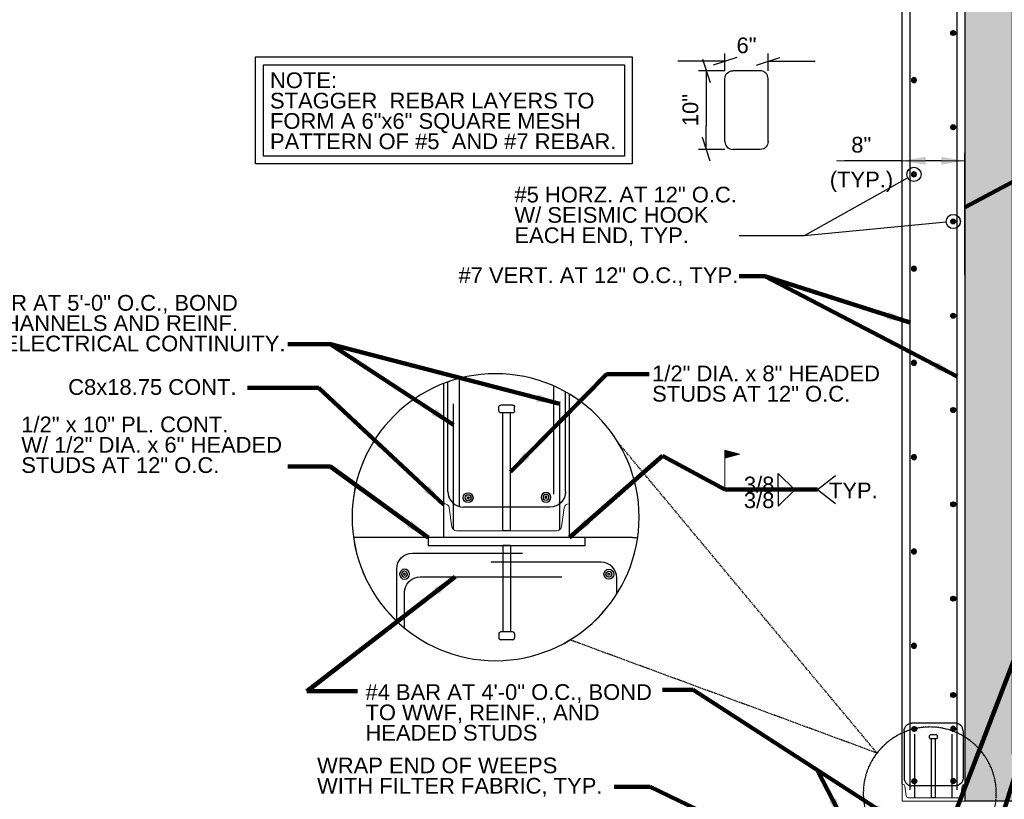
# Model space of a CAD drawing. Header units: inches. Extents: x 804 to 1243, y 182 to 489.
# Tile 13 of 20: x 1051 to 1176, y 240 to 339. Entities that reach past the tile are written whole.
import ezdxf

# ---------------------------------------------------------------- set-up
doc = ezdxf.new("R2010")
doc.units = ezdxf.units.IN
doc.header["$LTSCALE"] = 0.25
doc.header["$MEASUREMENT"] = 0
doc.linetypes.add('DGN Style 3', pattern=[0.777018, 0.555013, -0.222005])
for name, color, linetype, lineweight in [('A-ANNO-NPLT', 7, 'Continuous', 18), ('G-ANNO-DIM', 1, 'Continuous', 18), ('G-ANNO-TEXT', 7, 'Continuous', 30), ('Level 1', 7, 'Continuous', 18), ('S-REIN-RBAR', 5, 'Continuous', 25), ('S-WALL-LOAD', 3, 'Continuous', 25)]:
    doc.layers.add(name, color=color, linetype=linetype, lineweight=lineweight)
doc.styles.add("3 4 1'-0", font='arial.ttf', dxfattribs={"height": 2})
doc.styles.add("3 4 1'-0_0", font='arial.ttf')
doc.dimstyles.new("3 4 1'-0", dxfattribs={"dimtxt": 2, "dimasz": 3, "dimexe": 1, "dimexo": 1, "dimgap": 1, "dimtad": 1, "dimdec": 4, "dimzin": 11, "dimdsep": 46, "dimlunit": 4, "dimtxsty": "3 4 1'-0", "dimcen": 0, "dimadec": 4, "dimazin": 3, "dimtfac": 1, "dimtdec": 0, "dimtofl": 0, "dimtmove": 0, "dimatfit": 3, "dimfxl": 1, "dimfrac": 2, "dimtolj": 1, "dimtzin": 11, "dimarcsym": 0})

# ---------------------------------------------------------------- blocks, each defined once
blk = doc.blocks.new('*U11')
at = {"layer": 'G-ANNO-TEXT'}
for p, q in [((-0.250007, 2.999984), (-0.250007, -4.500016)), ((-0.500007, -4.625016), (-0.500007, -4.875016)), ((-0.375007, -4.500016), (0.374993, -4.500016)), ((-0.375007, -5.000016), (0.374993, -5.000016)), ((0.499993, -4.625016), (0.499993, -4.875016))]:
    blk.add_line(p, q, dxfattribs=at)
at = {"layer": 'G-ANNO-TEXT', "flags": 128}
blk.add_lwpolyline([(-0.250007, 2.999984), (0.249993, 2.999984), (0.249993, -4.500016)], dxfattribs=at)
at = {"layer": 'G-ANNO-TEXT', "extrusion": (0, 0, -1)}
for centre, start, end in [((0.375007, -4.625016), 0, 90), ((0.375007, -4.875016), 270, 0), ((-0.374993, -4.625016), 90, 180), ((-0.374993, -4.875016), 180, 270)]:
    blk.add_arc(centre, 0.125, start, end, dxfattribs=at)
blk = doc.blocks.new('REINFDOT')
at = {"color": 0}
for radius in [0.00313, 0.00187, 0.000625]:
    blk.add_circle((0, 0), radius, dxfattribs=at)
blk = doc.blocks.new('REINF. DOT')
at = {"layer": 'S-REIN-RBAR', "extrusion": (0, 0, -1), "xscale": 100, "yscale": -100, "zscale": 100, "rotation": 90}
blk.add_blockref('REINFDOT', (-36.533405, 24.589429), dxfattribs=at)
blk = doc.blocks.new('REINF. DOT_1')
at = {"layer": 'S-REIN-RBAR', "xscale": 100, "yscale": 100, "zscale": 100, "rotation": 90}
blk.add_blockref('REINFDOT', (36.533405, 24.589429), dxfattribs=at)
blk = doc.blocks.new('*U10')
at = {"layer": 'G-ANNO-TEXT'}
for p, q in [((-0.250007, 2.999984), (-0.250007, -2.500016)), ((-0.375007, -2.500016), (0.374993, -2.500016)), ((-0.500007, -2.625016), (-0.500007, -2.875016)), ((-0.375007, -3.000016), (0.374993, -3.000016)), ((0.499993, -2.625016), (0.499993, -2.875016))]:
    blk.add_line(p, q, dxfattribs=at)
at = {"layer": 'G-ANNO-TEXT', "extrusion": (0, 0, -1), "flags": 128}
blk.add_lwpolyline([(0.250007, 2.999984), (-0.249993, 2.999984), (-0.249993, -2.500016)], dxfattribs=at)
at = {"layer": 'G-ANNO-TEXT', "extrusion": (0, 0, -1)}
for centre, start, end in [((0.375007, -2.625016), 0, 90), ((-0.374993, -2.625016), 90, 180), ((0.375007, -2.875016), 270, 0), ((-0.374993, -2.875016), 180, 270)]:
    blk.add_arc(centre, 0.125, start, end, dxfattribs=at)
blk = doc.blocks.new('field')
at = {"layer": 'Level 1'}
for p, q in [((-0.093618, 0.224915), (0, 0.25)), ((-0.093618, 0.224915), (0, 0.199831)), ((0, 0), (0, 0.25))]:
    blk.add_line(p, q, dxfattribs=at)
for points in [[(-0.002, 0.247394), (-0.08589, 0.224915), (-0.002, 0.202437)], [(-0.004, 0.244787), (-0.078163, 0.224915), (-0.004, 0.205043)], [(-0.006, 0.242181), (-0.070435, 0.224915), (-0.006, 0.20765)], [(-0.008, 0.239574), (-0.062708, 0.224915), (-0.008, 0.210256)], [(-0.01, 0.236968), (-0.054981, 0.224915), (-0.01, 0.212863)], [(-0.012, 0.234361), (-0.047253, 0.224915), (-0.012, 0.215469)], [(-0.014, 0.218076), (-0.014, 0.231755), (-0.039526, 0.224915)], [(-0.016, 0.220682), (-0.016, 0.229148), (-0.031798, 0.224915)], [(-0.018, 0.223289), (-0.018, 0.226542), (-0.024071, 0.224915)]]:
    blk.add_3dface(points, dxfattribs=at)
blk = doc.blocks.new('*D53')
at = {"layer": 'G-ANNO-DIM', "color": 0, "lineweight": -2, "transparency": 16777216}
for p, q in [((1162.84, 320.85), (1155.49, 320.85)), ((1167.84, 320.85), (1165.84, 320.85))]:
    blk.add_line(p, q, dxfattribs=at)
at = {"layer": 'G-ANNO-DIM', "color": 0, "linetype": 'ByBlock', "lineweight": -2, "transparency": 16777216}
for p, q in [((1162.84, 306.35), (1162.84, 321.85)), ((1170.84, 306.35), (1170.84, 321.85))]:
    blk.add_line(p, q, dxfattribs=at)
at = {"layer": 'G-ANNO-DIM', "color": 0, "transparency": 16777216}
for points in [[(1165.84, 321.35), (1165.84, 320.35), (1162.84, 320.85)], [(1167.84, 321.35), (1167.84, 320.35), (1170.84, 320.85)]]:
    blk.add_solid(points, dxfattribs=at)
at = {"layer": 'G-ANNO-DIM', "color": 0, "transparency": 16777216, "insert": (1157.64, 322.88), "char_height": 2, "attachment_point": 5, "style": "3 4 1'-0"}
blk.add_mtext('\\A1;8"', dxfattribs=at)
blk = doc.blocks.new('*U33')
at = {"layer": 'S-REIN-RBAR'}
for p, q in [((2.750016, 5.999999), (-2.749984, 5.999999)), ((-3.749984, -1.000001), (-3.749984, 4.999999)), ((3.750016, -1.000001), (3.750016, 4.999999)), ((2.750016, -2.000001), (-2.749984, -2.000001))]:
    blk.add_line(p, q, dxfattribs=at)
at = {"layer": 'S-REIN-RBAR', "extrusion": (0, 0, -1)}
for centre, start, end in [((2.749984, 4.999999), 0, 90), ((-2.750016, -1.000001), 180, 270)]:
    blk.add_arc(centre, 1, start, end, dxfattribs=at)
at = {"layer": 'S-REIN-RBAR'}
for centre, start, end in [((2.750016, 4.999999), 0, 90), ((-2.749984, -1.000001), 180, 270)]:
    blk.add_arc(centre, 1, start, end, dxfattribs=at)
blk = doc.blocks.new('_Oblique_0.3')
at = {"color": 0, "linetype": 'ByBlock', "lineweight": -2}
for p, q in [((0, 0), (-1, 0)), ((0.5, 0.166667), (-0.5, -0.166667))]:
    blk.add_line(p, q, dxfattribs=at)
blk = doc.blocks.new('*D51')
at = {"layer": 'G-ANNO-DIM', "color": 0, "lineweight": -2, "transparency": 16777216}
for p, q in [((1137.29, 333.51), (1134.29, 333.51)), ((1148.79, 333.51), (1151.79, 333.51))]:
    blk.add_line(p, q, dxfattribs=at)
at = {"layer": 'G-ANNO-DIM', "color": 0, "linetype": 'ByBlock', "lineweight": -2, "transparency": 16777216}
for p, q in [((1140.29, 332.3), (1140.29, 334.51)), ((1145.79, 332.3), (1145.79, 334.51))]:
    blk.add_line(p, q, dxfattribs=at)
at = {"layer": 'G-ANNO-DIM', "color": 0, "lineweight": -2, "transparency": 16777216, "xscale": 3, "yscale": 3, "zscale": 3}
blk.add_blockref('_Oblique_0.3', (1140.29, 333.51), dxfattribs=at)
at = {"layer": 'G-ANNO-DIM', "color": 0, "lineweight": -2, "transparency": 16777216, "xscale": 3, "yscale": 3, "zscale": 3, "rotation": 180}
blk.add_blockref('_Oblique_0.3', (1145.79, 333.51), dxfattribs=at)
at = {"layer": 'G-ANNO-DIM', "color": 0, "transparency": 16777216, "insert": (1143.04, 335.53), "char_height": 2, "attachment_point": 5, "style": "3 4 1'-0"}
blk.add_mtext('\\A1;6"', dxfattribs=at)
blk = doc.blocks.new('*D52')
at = {"layer": 'G-ANNO-DIM', "color": 0, "linetype": 'ByBlock', "lineweight": -2, "transparency": 16777216}
for p, q in [((1140.29, 332.3), (1136.92, 332.3)), ((1140.29, 322.3), (1136.92, 322.3))]:
    blk.add_line(p, q, dxfattribs=at)
at = {"layer": 'G-ANNO-DIM', "color": 0, "lineweight": -2, "transparency": 16777216}
blk.add_line((1137.92, 329.3), (1137.92, 325.3), dxfattribs=at)
at = {"layer": 'G-ANNO-DIM', "color": 0, "lineweight": -2, "transparency": 16777216, "xscale": 3, "yscale": 3, "zscale": 3}
for p, rotation in [((1137.92, 332.3), 90), ((1137.92, 322.3), 270)]:
    blk.add_blockref('_Oblique_0.3', p, dxfattribs=dict(at, rotation=rotation))
at = {"layer": 'G-ANNO-DIM', "color": 0, "transparency": 16777216, "insert": (1135.9, 327.3), "char_height": 2, "attachment_point": 5, "rotation": 90, "style": "3 4 1'-0"}
blk.add_mtext('\\A1;10"', dxfattribs=at)
blk = doc.blocks.new('*U34')
at = {"layer": 'S-REIN-RBAR'}
for p, q in [((-3.249981, -4.000018), (-3.249981, 3.999982)), ((1.250019, 4.999982), (-2.249981, 4.999982)), ((2.250019, -4.000018), (2.250019, 3.999982)), ((1.250019, -5.000018), (-2.249981, -5.000018))]:
    blk.add_line(p, q, dxfattribs=at)
at = {"layer": 'S-REIN-RBAR', "extrusion": (0, 0, -1)}
for centre, start, end in [((2.249981, 3.999982), 0, 90), ((-1.250019, -4.000018), 180, 270)]:
    blk.add_arc(centre, 1, start, end, dxfattribs=at)
at = {"layer": 'S-REIN-RBAR'}
for centre, start, end in [((1.250019, 3.999982), 0, 90), ((-2.249981, -4.000018), 180, 270)]:
    blk.add_arc(centre, 1, start, end, dxfattribs=at)
blk = doc.blocks.new('*U59')
at = {"layer": 'A-ANNO-NPLT', "color": 7}
for p, q in [((-0.250007, 2.999984), (-0.250007, -4.500016)), ((-0.500007, -4.625016), (-0.500007, -4.875016)), ((-0.375007, -4.500016), (0.374993, -4.500016)), ((-0.375007, -5.000016), (0.374993, -5.000016)), ((0.499993, -4.625016), (0.499993, -4.875016))]:
    blk.add_line(p, q, dxfattribs=at)
at = {"layer": 'A-ANNO-NPLT', "color": 7, "flags": 128}
blk.add_lwpolyline([(-0.250007, 2.999984), (0.249993, 2.999984), (0.249993, -4.500016)], dxfattribs=at)
at = {"layer": 'A-ANNO-NPLT', "color": 7, "extrusion": (0, 0, -1)}
for centre, start, end in [((0.375007, -4.625016), 0, 90), ((0.375007, -4.875016), 270, 0), ((-0.374993, -4.625016), 90, 180), ((-0.374993, -4.875016), 180, 270)]:
    blk.add_arc(centre, 0.125, start, end, dxfattribs=at)
blk = doc.blocks.new('REINF. DOT_2')
at = {"layer": 'A-ANNO-NPLT', "color": 7, "xscale": 100, "yscale": 100, "zscale": 100, "rotation": 90}
blk.add_blockref('REINFDOT', (36.533405, 24.589429), dxfattribs=at)
blk = doc.blocks.new('*U58')
at = {"layer": 'A-ANNO-NPLT', "color": 7}
for p, q in [((-0.250007, 2.999984), (-0.250007, -2.500016)), ((-0.375007, -2.500016), (0.374993, -2.500016)), ((-0.500007, -2.625016), (-0.500007, -2.875016)), ((-0.375007, -3.000016), (0.374993, -3.000016)), ((0.499993, -2.625016), (0.499993, -2.875016))]:
    blk.add_line(p, q, dxfattribs=at)
at = {"layer": 'A-ANNO-NPLT', "color": 7, "extrusion": (0, 0, -1), "flags": 128}
blk.add_lwpolyline([(0.250007, 2.999984), (-0.249993, 2.999984), (-0.249993, -2.500016)], dxfattribs=at)
at = {"layer": 'A-ANNO-NPLT', "color": 7, "extrusion": (0, 0, -1)}
for centre, start, end in [((0.375007, -2.625016), 0, 90), ((-0.374993, -2.625016), 90, 180), ((0.375007, -2.875016), 270, 0), ((-0.374993, -2.875016), 180, 270)]:
    blk.add_arc(centre, 0.125, start, end, dxfattribs=at)
blk = doc.blocks.new('field_1')
at = {"layer": 'A-ANNO-NPLT', "color": 7}
for p, q in [((-0.093618, 0.224915), (0, 0.25)), ((-0.093618, 0.224915), (0, 0.199831)), ((0, 0), (0, 0.25))]:
    blk.add_line(p, q, dxfattribs=at)
at = {"layer": 'A-ANNO-NPLT', "color": 7, "extrusion": (0, 0, -1), "flags": 128}
for points in [[(0.002, 0.247394), (0.08589, 0.224915), (0.002, 0.202437)], [(0.004, 0.244787), (0.078163, 0.224915), (0.004, 0.205043)], [(0.006, 0.242181), (0.070435, 0.224915), (0.006, 0.20765)], [(0.008, 0.239574), (0.062708, 0.224915), (0.008, 0.210256)], [(0.01, 0.236968), (0.054981, 0.224915), (0.01, 0.212863)], [(0.012, 0.234361), (0.047253, 0.224915), (0.012, 0.215469)], [(0.014, 0.218076), (0.014, 0.231755), (0.039526, 0.224915)], [(0.016, 0.220682), (0.016, 0.229148), (0.031798, 0.224915)], [(0.018, 0.223289), (0.018, 0.226542), (0.024071, 0.224915)]]:
    blk.add_lwpolyline(points, close=True, dxfattribs=at)
blk = doc.blocks.new('*U93')
at = {"layer": 'A-ANNO-NPLT', "color": 7}
for p, q in [((2.750016, 5.999999), (-2.749984, 5.999999)), ((-3.749984, -1.000001), (-3.749984, 4.999999)), ((3.750016, -1.000001), (3.750016, 4.999999)), ((2.750016, -2.000001), (-2.749984, -2.000001))]:
    blk.add_line(p, q, dxfattribs=at)
at = {"layer": 'A-ANNO-NPLT', "color": 7, "extrusion": (0, 0, -1)}
for centre, start, end in [((2.749984, 4.999999), 0, 90), ((-2.750016, -1.000001), 180, 270)]:
    blk.add_arc(centre, 1, start, end, dxfattribs=at)
at = {"layer": 'A-ANNO-NPLT', "color": 7}
for centre, start, end in [((2.750016, 4.999999), 0, 90), ((-2.749984, -1.000001), 180, 270)]:
    blk.add_arc(centre, 1, start, end, dxfattribs=at)
blk = doc.blocks.new('*U94')
at = {"layer": 'A-ANNO-NPLT', "color": 7}
for p, q in [((-3.249981, -4.000018), (-3.249981, 3.999982)), ((1.250019, 4.999982), (-2.249981, 4.999982)), ((2.250019, -4.000018), (2.250019, 3.999982)), ((1.250019, -5.000018), (-2.249981, -5.000018))]:
    blk.add_line(p, q, dxfattribs=at)
at = {"layer": 'A-ANNO-NPLT', "color": 7, "extrusion": (0, 0, -1)}
for centre, start, end in [((2.249981, 3.999982), 0, 90), ((-1.250019, -4.000018), 180, 270)]:
    blk.add_arc(centre, 1, start, end, dxfattribs=at)
at = {"layer": 'A-ANNO-NPLT', "color": 7}
for centre, start, end in [((1.250019, 3.999982), 0, 90), ((-2.249981, -4.000018), 180, 270)]:
    blk.add_arc(centre, 1, start, end, dxfattribs=at)
blk = doc.blocks.new('23')
at = {"layer": 'G-ANNO-DIM'}
blk.add_line((1154.49281, 320.85434, 3.51971), (1170.84468, 320.85434, 3.51971), dxfattribs=at)
at = {"layer": 'G-ANNO-TEXT'}
for p, q in [((1168.44468, 313.03418, 3.51971), (1150.35647, 311.28787, 3.51971)), ((1147.07987, 278.9657, 3.51971), (1147.07987, 281.03062, 3.51971)), ((1147.07987, 281.03062, 3.51971), (1149.18735, 278.96197, 3.51971)), ((1152.06562, 278.99814, -1.75986), (1154.37375, 280.77985, -1.75986)), ((1147.07987, 276.90078, 3.51971), (1149.18735, 278.96943, 3.51971)), ((1147.07987, 278.9657, 3.51971), (1147.07987, 276.90078, 3.51971)), ((1152.06562, 278.99814, -1.75986), (1154.37375, 277.21644, -1.75986))]:
    blk.add_line(p, q, dxfattribs=at)
at = {"layer": 'G-ANNO-TEXT', "linetype": 'DGN Style 3'}
for q in [(1126.71361, 284.96758, 3.51971), (1120.58322, 259.87773, 3.51971)]:
    blk.add_line((1159.64189, 245.4706, 3.51971), q, dxfattribs=at)
at = {"layer": 'G-ANNO-TEXT', "elevation": 3.51971, "flags": 128}
for points in [[(959.02256, 393.84531), (1176.84468, 393.84531), (1176.84468, 245.34531), (1223.45654, 245.34531), (1223.45654, 209.34531), (1220.75017, 209.34531), (1217.45654, 209.34531), (1217.45654, 215.34531), (1217.45654, 215.34531), (1217.45654, 239.34531), (1174.84468, 239.34531), (1170.84468, 239.34531), (1170.84468, 239.34531), (1170.84468, 241.50231), (1170.84468, 369.18831), (1170.84468, 371.34531), (1169.21968, 371.34531), (1169.21968, 371.84531), (1169.21968, 387.34531), (959.02256, 387.34531)], [(1163.55478, 318.67926), (1150.35647, 311.28787), (1142.12019, 311.28787)], [(1128.5196, 272.89078), (1093.02597, 272.89078)], [(1128.5196, 272.89078), (1129.181, 272.89078)]]:
    blk.add_lwpolyline(points, dxfattribs=at)
at = {"layer": 'G-ANNO-TEXT'}
for centre in [(1164.34368, 319.12106, 3.51971), (1169.34468, 313.12106, 3.51971)]:
    blk.add_circle(centre, 0.90418, dxfattribs=at)
at = {"layer": 'G-ANNO-TEXT', "extrusion": (0, 0, -1)}
blk.add_circle((-1111.10348, 275.48785, -3.51971), 18.26311, dxfattribs=at)
at = {"layer": 'G-ANNO-TEXT', "linetype": 'DGN Style 3', "extrusion": (0, 0, -1)}
blk.add_circle((-1166.36137, 240.32355, -3.51971), 8.46425, dxfattribs=at)
at = {"layer": 'G-ANNO-TEXT'}
for points in [[(1080.5599, 334.06888, 3.51971), (1128.50315, 334.06888, 3.51971), (1128.50315, 320.44697, 3.51971), (1080.5599, 320.44697, 3.51971)], [(1081.5599, 333.06888, 3.51971), (1127.50315, 333.06888, 3.51971), (1127.50315, 321.44697, 3.51971), (1081.5599, 321.44697, 3.51971)], [(1122.5196, 272.89078, 3.51971), (1102.5196, 272.89078, 3.51971), (1102.5196, 271.89078, 3.51971), (1122.5196, 271.89078, 3.51971)]]:
    blk.add_3dface(points, dxfattribs=at)
at = {"layer": 'S-REIN-RBAR'}
for p, q in [((1163.84368, 240.78231, 3.51971), (1163.84368, 369.18831, 3.51971)), ((1169.84468, 240.78231, 3.51971), (1169.84468, 369.18831, 3.51971)), ((1105.0186, 278.76478, -31.67719), (1105.0186, 292.70748, -31.67719)), ((1106.5176, 276.9556, 7.03941), (1106.5176, 293.16583, 7.03941)), ((1118.5196, 278.43236, 7.03941), (1118.5196, 292.17744, 7.03941)), ((1120.0186, 278.76478, -31.67719), (1120.0186, 291.42717, -31.67719)), ((1105.75581, 273.90713, 3.51971), (1105.75581, 289.90713, 3.51971)), ((1119.28157, 273.90713, 3.51971), (1119.28157, 289.90713, 3.51971)), ((1118.0186, 276.76478, -31.67719), (1107.0186, 276.76478, -31.67719)), ((1100.5196, 270.89078), (1114.5196, 270.89078)), ((1124.5196, 269.75259), (1110.5196, 269.75259)), ((1098.5196, 262.25202, 3.51971), (1098.5196, 268.89078, 3.51971)), ((1101.5196, 267.89078, 3.51971), (1119.5196, 267.89078, 3.51971)), ((1126.5196, 265.69578, 3.51971), (1126.5196, 267.75259, 3.51971)), ((1099.5196, 261.36854, 3.51971), (1099.5196, 265.89078, 3.51971)), ((1164.46278, 239.85348, 3.51971), (1164.46278, 247.85348, 3.51971)), ((1169.22566, 239.85348, 3.51971), (1169.22566, 247.85348, 3.51971))]:
    blk.add_line(p, q, dxfattribs=at)
for centre, start, end in [((1107.0186, 278.76478, -31.67719), 180, 270), ((1124.5196, 267.75259), 0, 90)]:
    blk.add_arc(centre, 2, start, end, dxfattribs=at)
at = {"layer": 'S-REIN-RBAR', "extrusion": (0, 0, -1)}
for centre, start, end in [((-1118.0186, 278.76478, 31.67719), 180, 270), ((-1100.5196, 268.89078), 0, 90), ((-1101.5196, 265.89078, -3.51971), 0, 90)]:
    blk.add_arc(centre, 2, start, end, dxfattribs=at)
at = {"layer": 'S-WALL-LOAD'}
for p, q in [((1162.84468, 241.50231, 3.51971), (1162.84468, 369.18831, 3.51971)), ((1170.84468, 241.50231, 3.51971), (1170.84468, 369.18831, 3.51971)), ((1104.5196, 272.89078, 3.51971), (1104.5196, 292.52293, 3.51971)), ((1120.5196, 272.89078, 3.51971), (1120.5196, 291.13643, 3.51971))]:
    blk.add_line(p, q, dxfattribs=at)
at = {"layer": 'G-ANNO-TEXT', "xscale": 2, "yscale": 2, "zscale": 2, "rotation": 180}
blk.add_blockref('*U11', (1112.51859, 279.76475, 3.51971), dxfattribs=at)
at = {"layer": 'G-ANNO-TEXT', "extrusion": (0, 0, -1), "xscale": 2, "yscale": 2, "zscale": 2}
blk.add_blockref('*U10', (-1112.51959, 265.89081, -3.51971), dxfattribs=at)
at = {"layer": 'G-ANNO-TEXT', "rotation": 180}
blk.add_blockref('*U11', (1166.84417, 242.78229, 3.51971), dxfattribs=at)
at = {"layer": 'Level 1', "extrusion": (0, 0, -1), "xscale": 20, "yscale": 20, "zscale": 20}
blk.add_blockref('field', (-1140.29594, 278.99814, -3.51971), dxfattribs=at)
at = {"layer": 'S-REIN-RBAR', "rotation": 180}
for p in [(1205.87808, 361.71049, 3.51971), (1205.87808, 349.71049, 3.51971), (1205.87808, 337.71049, 3.51971), (1205.87808, 325.71049, 3.51971), (1205.87808, 313.71049, 3.51971), (1205.87808, 301.71049, 3.51971), (1205.87808, 289.71049, 3.51971), (1205.87808, 277.44561, 3.51971)]:
    blk.add_blockref('REINF. DOT_1', p, dxfattribs=at)
at = {"layer": 'S-REIN-RBAR'}
for name, p in [('*U34', (1143.539, 327.30405, -14.07874)), ('REINF. DOT_1', (1127.85294, 223.94407, -14.07874)), ('REINF. DOT_1', (1127.85294, 217.29512, -14.07874))]:
    blk.add_blockref(name, p, dxfattribs=at)
at = {"layer": 'S-REIN-RBAR', "extrusion": (0, 0, -1), "rotation": 180}
for name, p in [('REINF. DOT', (-1127.81028, 355.71049, -3.51971)), ('REINF. DOT', (-1127.81028, 343.71049, -3.51971)), ('REINF. DOT', (-1127.81028, 331.71049, -3.51971)), ('REINF. DOT', (-1127.81028, 319.71049, -3.51971)), ('REINF. DOT', (-1127.81028, 307.71049, -3.51971)), ('REINF. DOT', (-1127.81028, 295.71049, -3.51971)), ('REINF. DOT', (-1127.81028, 283.71049, -3.51971)), ('*U33', (-1166.84416, 247.28231, 14.07874))]:
    blk.add_blockref(name, p, dxfattribs=at)
at = {"layer": 'S-REIN-RBAR', "xscale": 2, "yscale": 2, "zscale": 2}
blk.add_blockref('REINF. DOT_1', (1034.53613, 228.79039, -31.67719), dxfattribs=at)
at = {"layer": 'S-REIN-RBAR', "extrusion": (0, 0, -1), "xscale": 2, "yscale": 2, "zscale": 2}
blk.add_blockref('REINF. DOT', (-1190.58641, 228.84061, 31.67719), dxfattribs=at)
at = {"layer": 'S-REIN-RBAR', "extrusion": (0, 0, -1), "xscale": 2, "yscale": 2, "zscale": 2, "rotation": 180}
blk.add_blockref('REINF. DOT', (-1026.45279, 317.41235, -3.51971), dxfattribs=at)
at = {"layer": 'S-REIN-RBAR', "xscale": 2, "yscale": 2, "zscale": 2, "rotation": 180}
blk.add_blockref('REINF. DOT_1', (1198.58641, 317.41235, 3.51971), dxfattribs=at)
at = {"layer": 'S-REIN-RBAR', "extrusion": (0, 0, -1)}
for p in [(-1205.87808, 223.96919, 14.07874), (-1205.87808, 217.32023, 14.07874)]:
    blk.add_blockref('REINF. DOT', p, dxfattribs=at)
at = {"layer": 'G-ANNO-TEXT', "color": 7, "char_height": 2, "style": "3 4 1'-0"}
for s, insert, attachment_point, line_spacing_factor in [('NOTE: \\PSTAGGER  REBAR LAYERS TO\\PFORM A 6"x6" SQUARE MESH\\PPATTERN OF #5  AND #7 REBAR.', (1082.3908, 332.09721, 3.51971), 1, 0.776524), ('(TYP.)', (1153.63336, 319.46975, 3.51971), 1, 0.6), ('#5 HORZ. AT 12" O.C. \\PW/ SEISMIC HOOK \\PEACH END, TYP.', (1113.50072, 317.5459, -14.07874), 1, 0.776524), ('#7 VERT. AT 12" O.C., TYP.', (1106.38071, 307.28549, 3.51971), 1, 0.6), ('#4 BAR AT 5\'-0" O.C., BOND\\PTO CHANNELS AND REINF. \\PFOR ELECTRICAL CONTINUITY.', (1041.8383, 303.772, 3.51971), 1, 0.776524), ('1/2" DIA. x 8" HEADED\\PSTUDS AT 12" O.C.', (1131.02408, 294.78303, 3.51971), 1, 0.776524), ('C8x18.75 CONT.', (1078.13441, 293.05771, 3.51971), 3, 0.6), ('1/2" x 10" PL. CONT.\\PW/ 1/2" DIA. x 6" HEADED \\PSTUDS AT 12" O.C.', (1050.73747, 288.29383, 3.51971), 1, 0.776524), ('3/8', (1146.58522, 278.61943, 3.51971), 9, 0.6), ('TYP.', (1153.52774, 279.89834, 1.75984), 1, 0.6), ('3/8', (1146.58522, 278.6453, 3.51971), 3, 0.6), ('#4 BAR AT 4\'-0" O.C., BOND \\PTO WWF, REINF., AND \\PHEADED STUDS', (1094.54087, 254.22789, 3.51971), 1, 0.776524), ('WRAP END OF WEEPS\\PWITH FILTER FABRIC, TYP.', (1088.38256, 244.89026, -14.07874), 1, 0.776524)]:
    blk.add_mtext(s, dxfattribs=dict(at, insert=insert, attachment_point=attachment_point, line_spacing_factor=line_spacing_factor))
at = {"layer": 'G-ANNO-DIM'}
dim = blk.add_linear_dim(base=(1145.789015, 333.5128255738, -14.07874), p1=(1140.289015, 331.3040355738, -14.07874), p2=(1145.789015, 331.3040355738, -14.07874), dimstyle="3 4 1'-0", override={"dimdec": 0, "dimlunit": 3, "dimblk": '_Oblique_0.3'}, dxfattribs=at)
dim.commit()
dim.dimension.update_dxf_attribs({"geometry": '*D51', "text_midpoint": (1143.039015, 335.5339715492, -14.07874)})
dim = blk.add_linear_dim(base=(1137.92228, 322.30404, -14.07874), p1=(1141.28902, 332.30404, -14.07874), p2=(1141.28902, 322.30404, -14.07874), angle=270, dimstyle="3 4 1'-0", override={"dimdec": 0, "dimlunit": 3, "dimblk": '_Oblique_0.3'}, dxfattribs=at)
dim.commit()
dim.dimension.update_dxf_attribs({"geometry": '*D52', "text_midpoint": (1135.90114, 327.30404, -14.07874)})
dim = blk.add_linear_dim(base=(1162.84468, 320.85434, 3.51971), p1=(1170.84468, 305.34531, 3.51971), p2=(1162.84468, 305.34531, 3.51971), angle=180, dimstyle="3 4 1'-0", override={"dimtdec": 4}, dxfattribs=at)
dim.commit()
dim.dimension.update_dxf_attribs({"geometry": '*D53', "text_midpoint": (1157.64372, 320.85434, 3.51971), "dimtype": 128})
at = {"layer": 'G-ANNO-TEXT'}
for points in [[(1170.84468, 314.96401, 3.51971), (1188.61239, 324.42563, 3.51971), (1194.02491, 324.42563, 3.51971)], [(1163.84368, 300.26943, 3.51971), (1145.36442, 306.16153, 3.51971), (1142.12019, 306.16153, 3.51971)], [(1169.84468, 293.39116, 3.51971), (1145.36442, 306.16153, 3.51971)], [(1105.75581, 287.25448, 3.51971), (1090.07117, 297.50084, 3.51971), (1084.65865, 297.50084, 3.51971)], [(1119.28157, 289.90713, 3.51971), (1090.07117, 297.50084, 3.51971)], [(1113.0186, 281.26478, 3.51971), (1125.23897, 293.67784, 3.51971), (1130.65149, 293.67784, 3.51971)], [(1104.5196, 277.06075, 3.51971), (1088.58864, 291.95252, 3.51971), (1079.55176, 291.95252, 3.51971)], [(1165.84468, 228.14218, 3.51971), (1188.01494, 285.82014, 3.51971), (1193.42747, 285.82014, 3.51971)], [(1120.5196, 272.89078, 3.51971), (1132.34758, 283.2799, 3.51971), (1140.29594, 278.99814, 3.51971), (1152.06562, 278.99814, 3.51971)], [(1102.5196, 272.89078, 3.51971), (1090.07117, 281.9467, 3.51971), (1084.65865, 281.9467, 3.51971)], [(1173.84468, 231.90136, 3.51971), (1188.01494, 277.27087, 3.51971), (1193.42747, 277.27087, 3.51971)], [(1105.95561, 267.89078, 3.51971), (1087.1056, 253.35068, 3.51971), (1093.51052, 253.35068, 3.51971)], [(1162.0521, 236.84531, 3.51971), (1136.24737, 253.51545, 3.51971), (1132.34692, 253.51545, 3.51971)], [(1155.36988, 236.84531, 3.51971), (1152.02915, 243.32024, 3.51971)], [(1157.84468, 228.13651, 3.51971), (1130.77177, 241.18078, 3.51971), (1126.19824, 241.18078, 3.51971)]]:
    blk.add_leader(points, dimstyle="3 4 1'-0", override={"dimscale": 1, "dimgap": 2, "dimclrd": 256, "dimlwd": 65535}, dxfattribs=at)

msp = doc.modelspace()

# ---------------------------------------------------------------- hatches: boundary and pattern name
at = {"layer": 'A-ANNO-NPLT'}
h = msp.add_hatch(dxfattribs=at)
h.set_pattern_fill('CONCRETE', color=256, scale=16.000619, style=0, pattern_type=2)
h.set_pattern_definition([(140.3968, (1194.0518, 361.361), (-7.7830976, 5.151577), [0.37502, -40.0316]), (140.3968, (1193.738, 357.7745), (-7.7830976, 5.151577), [0.375, -40.0316]), (140.3968, (1190.2907, 360.6672), (-7.7830976, 5.151577), [0.37502, -40.0316]), (82.1795, (1193.738, 357.7745), (-1.5e-06, -5.1515828), [0.30001, -56.89934]), (82.1795, (1194.0518, 361.36096), (-1.5e-06, -5.1515828), [0.30001, -56.89934]), (82.1795, (1190.2907, 360.6672), (-1.5e-06, -5.1515828), [0.30001, -56.89934]), (190.23262, (1193.76422, 358.07355), (-54.4816724, -10.3031553), [0.31872, -86.67908]), (190.23262, (1194.078, 361.66), (-54.4816724, -10.3031553), [0.31872, -86.67908]), (190.23262, (1190.3169, 360.9662), (-54.4816724, -10.3031553), [0.31872, -86.67908]), (136.60277, (1195.0423, 358.6993), (-38.9154792, 36.0610392), [0.56252, -74.41834]), (136.60277, (1189.3439, 358.03637), (-38.9154792, 36.0610392), [0.56252, -74.41834]), (186.8622, (1195.11136, 359.14416), (-38.9154785, -5.1515764), [0.47807, -85.75372]), (186.8622, (1189.41297, 358.48125), (-38.9154785, -5.1515764), [0.47807, -85.75372]), (81.4086, (1195.0423, 358.6993), (1e-07, -5.1515715), [0.45002, -51.65038]), (81.4086, (1189.3439, 358.0364), (1e-07, -5.1515715), [0.45002, -51.65038]), (110.6918, (1196.2884, 359.6927), (-6e-07, -5.151579), [0.375, -21.65217]), (110.6918, (1192.6625, 360.9093), (-6e-07, -5.151579), [0.37502, -21.65217]), (110.6918, (1190.6494, 357.9246), (-6e-07, -5.151579), [0.37502, -21.65217]), (110.6918, (1189.0366, 362.1259), (-6e-07, -5.151579), [0.375, -21.65217]), (56.11964, (1196.2884, 359.69266), (-23.349286, -36.061037), [0.30001, -55.54677]), (56.11964, (1190.64935, 357.9246), (-23.349286, -36.061037), [0.30001, -55.54677]), (56.11964, (1192.6625, 360.9093), (-23.349286, -36.061037), [0.30001, -55.54677]), (56.11964, (1189.0366, 362.1259), (-23.349286, -36.061037), [0.30001, -55.54677]), (161.6882, (1190.8172, 358.1735), (-7.783098, 5.151584), [0.31872, -16.0778]), (161.6882, (1196.4562, 359.9415), (-7.783098, 5.151584), [0.31872, -16.0778]), (161.6882, (1192.8304, 361.1582), (-7.783098, 5.151584), [0.31872, -16.0778]), (161.6882, (1189.2045, 362.3748), (-7.783098, 5.151584), [0.31872, -16.0778])])
h.paths.add_polyline_path([(1162.2170189, 387.3454231), (1166.7481223, 387.3454231), (1169.2172898, 387.3454231), (1169.2172898, 386.1425766), (1169.2172898, 371.8448233), (1169.2172898, 371.4451918), (1169.2172898, 371.344804), (1170.8423607, 371.344804), (1170.8423607, 369.1877125), (1170.8423607, 320.851874), (1170.8423607, 241.4967711), (1170.8423607, 239.3396956), (1174.8425155, 239.3396956), (1217.4560206, 239.3396956), (1217.4560206, 215.3387668), (1217.4560206, 209.3385346), (1220.7497801, 209.3385346), (1223.4562528, 209.3385346), (1223.4562528, 245.3399278), (1176.8425929, 245.3399278), (1176.8425929, 365.3053062), (1176.4856351, 366.3088491), (1176.8425929, 365.9003853), (1176.8425929, 393.8456747), (1155.5715778, 393.8456747), (1148.600956, 393.8456747), (1151.5446059, 387.3454231)])

# ---------------------------------------------------------------- linework, layer by layer
at = {"layer": 'A-ANNO-NPLT', "color": 7}
for p, q in [((1162.8420511, 241.4967711, 3.519705), (1162.8420511, 369.1877125, 3.519705)), ((1163.8410818, 240.7767432, 3.519705), (1163.8410818, 369.1877125, 3.519705)), ((1169.842322, 240.7767432, 3.519705), (1169.842322, 369.1877125, 3.519705)), ((1170.8423607, 241.4967711, 3.519705), (1170.8423607, 369.1877125, 3.519705)), ((1154.4898559, 320.851874, 3.519705), (1170.8423607, 320.851874, 3.519705)), ((1168.4422678, 313.0314113, 3.519705), (1150.3533598, 311.2850397, 3.519705)), ((1104.514722, 272.8864658, 3.519705), (1104.514722, 292.5193695, 3.519705)), ((1105.0137333, 278.7606931, 3.519705), (1105.0137333, 292.7039207, 3.519705)), ((1106.5127993, 276.9514391, 3.519705), (1106.5127993, 293.1622904, 3.519705)), ((1118.5152638, 278.4282482, 3.519705), (1118.5152638, 292.1738682, 3.519705)), ((1120.0143138, 278.7606931, 3.519705), (1120.0143138, 291.4235671, 3.519705)), ((1120.5153412, 272.8864658, 3.519705), (1120.5153412, 291.1328199, 3.519705)), ((1105.7509778, 273.9028411, 3.519705), (1105.7509778, 289.9034603, 3.519705)), ((1119.2772612, 273.9028411, 3.519705), (1119.2772612, 289.9034603, 3.519705)), ((1147.076625, 278.9616129, 3.519705), (1147.076625, 281.0266208, 3.519705)), ((1147.076625, 281.0266208, 3.519705), (1149.1841946, 278.9578847, 3.519705)), ((1152.062562, 278.9940621, 3.519705), (1154.3707953, 280.7758271, 3.519705)), ((1147.076625, 276.896605, 3.519705), (1149.1841946, 278.965341, 3.519705)), ((1147.076625, 278.9616129, 3.519705), (1147.076625, 276.896605, 3.519705)), ((1152.062562, 278.9940621, 3.519705), (1154.3707953, 277.2122812, 3.519705)), ((1118.0142364, 276.7606157, 3.519705), (1107.0138107, 276.7606157, 3.519705)), ((1100.5145672, 270.8863884, 3.519705), (1114.515109, 270.8863884, 3.519705)), ((1124.515496, 269.7481523, 3.519705), (1110.5149542, 269.7481523, 3.519705)), ((1098.5144898, 262.2472861, 3.519705), (1098.5144898, 268.886311, 3.519705)), ((1101.5146059, 267.8862723, 3.519705), (1119.5153025, 267.8862723, 3.519705)), ((1126.5155734, 265.6911793, 3.519705), (1126.5155734, 267.7480749, 3.519705)), ((1099.5145285, 261.3637639, 3.519705), (1099.5145285, 265.8861949, 3.519705)), ((1164.4602097, 239.8478912, 3.519705), (1164.4602097, 247.8482008, 3.519705)), ((1169.2232741, 239.8478912, 3.519705), (1169.2232741, 247.8482008, 3.519705))]:
    msp.add_line(p, q, dxfattribs=at)
at = {"layer": 'A-ANNO-NPLT', "color": 7, "linetype": 'DGN Style 3'}
for q in [(1126.7095809, 284.9637332, 3.519705), (1120.5789436, 259.8729062, 3.519705)]:
    msp.add_line((1159.6391432, 245.4652286, 3.519705), q, dxfattribs=at)
at = {"layer": 'A-ANNO-NPLT', "color": 7, "elevation": 3.519705, "flags": 128}
for points in [[(959.0120353, 393.8456747), (1176.8425929, 393.8456747), (1176.8425929, 245.3399278), (1223.4562528, 245.3399278), (1223.4562528, 209.3385346), (1220.7497801, 209.3385346), (1217.4560206, 209.3385346), (1217.4560206, 215.3387668), (1217.4560206, 215.3387668), (1217.4560206, 239.3396956), (1174.8425155, 239.3396956), (1170.8423607, 239.3396956), (1170.8423607, 239.3396956), (1170.8423607, 241.4967711), (1170.8423607, 369.1877125), (1170.8423607, 371.344804), (1169.2172898, 371.344804), (1169.2172898, 371.8448233), (1169.2172898, 387.3454231), (959.0120353, 387.3454231)], [(1170.8423607, 369.1877125), (1170.8423607, 320.851874), (1170.8423607, 241.4967711), (1170.8423607, 239.3396956), (1174.8425155, 239.3396956), (1217.4560206, 239.3396956), (1217.4560206, 215.3387668), (1217.4560206, 215.3387668), (1217.4560206, 209.3385346), (1220.7497801, 209.3385346), (1223.4562528, 209.3385346), (1223.4562528, 245.3399278), (1176.8425929, 245.3399278), (1176.8425929, 365.3053062)], [(1163.5521746, 318.6767178), (1150.3533598, 311.2850397), (1142.1167531, 311.2850397)], [(1128.5156508, 272.8864658), (1093.0206292, 272.8864658)], [(1128.5156508, 272.8864658), (1129.1770684, 272.8864658)]]:
    msp.add_lwpolyline(points, dxfattribs=at)
for points in [[(1080.5540827, 334.0669294), (1128.4991861, 334.0669294), (1128.4991861, 320.4444822), (1080.5540827, 320.4444822)], [(1081.5541214, 333.0668907), (1127.4991474, 333.0668907), (1127.4991474, 321.4445209), (1081.5541214, 321.4445209)], [(1122.5154186, 272.8864658), (1102.5146446, 272.8864658), (1102.5146446, 271.8864271), (1122.5154186, 271.8864271)]]:
    msp.add_lwpolyline(points, close=True, dxfattribs=at)
for points in [[(1105.5467619, 274.262519), (1105.2027486, 276.6846128), (1105.2026046, 276.6851408, 0.373441), (1104.6087256, 277.2006327), (1104.514722, 277.2006327), (1104.514722, 272.8864658), (1120.5153412, 272.8864658), (1120.5153412, 277.2006327), (1120.4196735, 277.2007447, 0.373441), (1119.8256345, 276.6851408), (1119.8253145, 276.6846128), (1119.4812531, 274.262135, -0.366699), (1118.8892782, 273.7604996), (1106.1388648, 273.7606116, -0.366699)], [(1163.3580711, 240.0277222), (1163.1859844, 241.2390331, 0.373441), (1162.8890449, 241.4967711), (1162.8420511, 241.4967711), (1162.8420511, 239.3396956), (1170.8423607, 239.3396956), (1170.8423607, 241.4967711), (1170.7945349, 241.4968351, 0.373441), (1170.4973394, 241.2387611), (1170.3253167, 240.0275302, -0.366699), (1170.0293213, 239.7767045), (1163.6541306, 239.7767685, -0.366699)]]:
    msp.add_lwpolyline(points, format="xyb", close=True, dxfattribs=at)
at = {"layer": 'A-ANNO-NPLT', "color": 7}
for centre, radius in [((1164.3411011, 319.1185269, 3.519705), 0.9042187), ((1169.3423027, 313.1182947, 3.519705), 0.9042187), ((1111.0988488, 275.4836223, 3.519705), 18.2638208)]:
    msp.add_circle(centre, radius, dxfattribs=at)
at = {"layer": 'A-ANNO-NPLT', "color": 7, "linetype": 'DGN Style 3'}
msp.add_circle((1166.3588752, 240.3179574, 3.519705), 8.4645784, dxfattribs=at)
at = {"layer": 'A-ANNO-NPLT', "color": 7}
for centre, start, end in [((1107.0138107, 278.7606931, 3.519705), 180, 270), ((1124.515496, 267.7480749, 3.519705), 0, 90)]:
    msp.add_arc(centre, 2.0000774, start, end, dxfattribs=at)
at = {"layer": 'A-ANNO-NPLT', "color": 7, "extrusion": (0, 0, -1)}
for centre, start, end in [((-1118.0142364, 278.7606931, -3.519705), 180, 270), ((-1100.5145672, 268.886311, -3.519705), 0, 90), ((-1101.5146059, 265.8861949, -3.519705), 0, 90)]:
    msp.add_arc(centre, 2.0000774, start, end, dxfattribs=at)

# ---------------------------------------------------------------- block references
msp.add_blockref('23', (0, 0))
at = {"layer": 'A-ANNO-NPLT', "color": 7, "rotation": 180}
for name, p, xscale, yscale, zscale in [('REINF. DOT_2', (1205.8771245, 361.7096151, 3.519705), 1.000038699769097, 1.000038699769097, 1.000038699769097), ('REINF. DOT_2', (1205.8771245, 349.7091507, 3.519705), 1.000038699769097, 1.000038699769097, 1.000038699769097), ('REINF. DOT_2', (1205.8771245, 337.7086863, 3.519705), 1.000038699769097, 1.000038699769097, 1.000038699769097), ('REINF. DOT_2', (1205.8771245, 325.7082219, 3.519705), 1.000038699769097, 1.000038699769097, 1.000038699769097), ('*U59', (1112.5140075, 279.7606998, 3.519705), 2.000077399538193, 2.000077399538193, 2.000077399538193), ('REINF. DOT_2', (1205.8771245, 313.7077575, 3.519705), 1.000038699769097, 1.000038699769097, 1.000038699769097), ('REINF. DOT_2', (1205.8771245, 301.7072931, 3.519705), 1.000038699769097, 1.000038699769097, 1.000038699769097), ('REINF. DOT_2', (1198.5851623, 317.4097568, 3.519705), 2.000077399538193, 2.000077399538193, 2.000077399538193), ('REINF. DOT_2', (1205.8771245, 289.7068287, 3.519705), 1.000038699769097, 1.000038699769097, 1.000038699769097), ('REINF. DOT_2', (1205.8771245, 277.4414581, 3.519705), 1.000038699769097, 1.000038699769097, 1.000038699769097), ('*U59', (1166.8416939, 242.7768046, 3.519705), 1.000038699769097, 1.000038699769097, 1.000038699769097)]:
    msp.add_blockref(name, p, dxfattribs=dict(at, xscale=xscale, yscale=yscale, zscale=zscale))
at = {"layer": 'A-ANNO-NPLT', "color": 7}
for name, p, xscale, yscale, zscale in [('*U94', (1143.535624, 327.3018356, 3.519705), 1.000038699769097, 1.000038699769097, 1.000038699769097), ('REINF. DOT_2', (1034.5285256, 228.7843591, 3.519705), 2.000077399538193, 2.000077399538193, 2.000077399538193), ('REINF. DOT_2', (1127.848953, 223.9378516, 3.519705), 1.000038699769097, 1.000038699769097, 1.000038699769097), ('REINF. DOT_2', (1127.848953, 217.2886502, 3.519705), 1.000038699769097, 1.000038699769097, 1.000038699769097)]:
    msp.add_blockref(name, p, dxfattribs=dict(at, xscale=xscale, yscale=yscale, zscale=zscale))
at = {"layer": 'A-ANNO-NPLT', "color": 7, "extrusion": (0, 0, -1), "rotation": 180}
for name, p, xscale, yscale, zscale in [('REINF. DOT_2', (-1127.8062793, 355.7093829, -3.519705), 1.000038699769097, 1.000038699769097, 1.000038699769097), ('REINF. DOT_2', (-1127.8062793, 343.7089185, -3.519705), 1.000038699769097, 1.000038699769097, 1.000038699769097), ('REINF. DOT_2', (-1127.8062793, 331.7084541, -3.519705), 1.000038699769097, 1.000038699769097, 1.000038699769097), ('REINF. DOT_2', (-1127.8062793, 319.7079897, -3.519705), 1.000038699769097, 1.000038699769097, 1.000038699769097), ('REINF. DOT_2', (-1127.8062793, 307.7075253, -3.519705), 1.000038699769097, 1.000038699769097, 1.000038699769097), ('REINF. DOT_2', (-1127.8062793, 295.7070609, -3.519705), 1.000038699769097, 1.000038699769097, 1.000038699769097), ('REINF. DOT_2', (-1026.4448848, 317.4097568, -3.519705), 2.000077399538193, 2.000077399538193, 2.000077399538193), ('REINF. DOT_2', (-1127.8062793, 283.7065965, -3.519705), 1.000038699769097, 1.000038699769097, 1.000038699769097), ('*U93', (-1166.8416939, 247.2769947, -3.519705), 1.000038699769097, 1.000038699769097, 1.000038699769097)]:
    msp.add_blockref(name, p, dxfattribs=dict(at, xscale=xscale, yscale=yscale, zscale=zscale))
at = {"layer": 'A-ANNO-NPLT', "color": 7, "extrusion": (0, 0, -1)}
for name, p, xscale, yscale, zscale in [('field_1', (-1140.2924265, 278.9940621, -3.519705), 20.00077399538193, 20.00077399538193, 20.00077399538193), ('REINF. DOT_2', (-1190.5848527, 228.8345851, -3.519705), 2.000077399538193, 2.000077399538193, 2.000077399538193), ('*U58', (-1112.5150156, 265.8862269, -3.519705), 2.000077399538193, 2.000077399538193, 2.000077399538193), ('REINF. DOT_2', (-1205.8771245, 223.9629725, -3.519705), 1.000038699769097, 1.000038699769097, 1.000038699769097), ('REINF. DOT_2', (-1205.8771245, 217.3137552, -3.519705), 1.000038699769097, 1.000038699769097, 1.000038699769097)]:
    msp.add_blockref(name, p, dxfattribs=dict(at, xscale=xscale, yscale=yscale, zscale=zscale))

# ---------------------------------------------------------------- texts
at = {"layer": 'A-ANNO-NPLT', "color": 7, "insert": (1153.6303827, 319.4672284, 3.519705), "char_height": 2.0000774, "attachment_point": 1, "line_spacing_factor": 0.6, "style": "3 4 1'-0"}
msp.add_mtext('(TYP.)', dxfattribs=at)

# ---------------------------------------------------------------- leaders
at = {"layer": 'A-ANNO-NPLT', "color": 7}
for points in [[(1163.8410818, 300.2661653, 3.519705), (1145.3611186, 306.1585054, 3.519705), (1142.1167531, 306.1585054, 3.519705)], [(1169.842322, 293.3876271, 3.519705), (1145.3611186, 306.1585054, 3.519705)], [(1105.7509778, 287.2507177, 3.519705), (1090.0657308, 297.4974662, 3.519705), (1084.6529933, 297.4974662, 3.519705)], [(1119.2772612, 289.9034603, 3.519705), (1090.0657308, 297.4974662, 3.519705)], [(1113.0140429, 281.2607899, 3.519705), (1125.2348838, 293.6743262, 3.519705), (1130.6476053, 293.6743262, 3.519705)], [(1104.514722, 277.0565952, 3.519705), (1088.5831294, 291.9489315, 3.519705), (1079.5458997, 291.9489315, 3.519705)], [(1120.5153412, 272.8864658, 3.519705), (1132.3437669, 283.2759878, 3.519705), (1140.2924265, 278.9940621, 3.519705), (1152.062562, 278.9940621, 3.519705)], [(1102.5146446, 272.8864658, 3.519705), (1090.0657308, 281.9427362, 3.519705), (1084.6529933, 281.9427362, 3.519705)], [(1105.9507775, 267.8862723, 3.519705), (1087.100032, 253.3455976, 3.519705), (1093.5052079, 253.3455976, 3.519705)], [(1162.0494285, 236.8395988, 3.519705), (1136.2437098, 253.510388, 3.519705), (1132.3431109, 253.510388, 3.519705)], [(1155.3669619, 236.8395988, 3.519705), (1152.0261126, 243.3147774, 3.519705)], [(1157.8418576, 228.1304458, 3.519705), (1130.7678979, 241.1752386, 3.519705), (1126.1941849, 241.1752386, 3.519705)]]:
    msp.add_leader(points, dimstyle="3 4 1'-0", override={"dimscale": 1, "dimtxt": 0.125, "dimasz": 0.1875, "dimgap": 0.125, "dimtxsty": "3 4 1'-0_0", "dimlwd": 65535}, dxfattribs=at)

doc.saveas('drawing.dxf')
